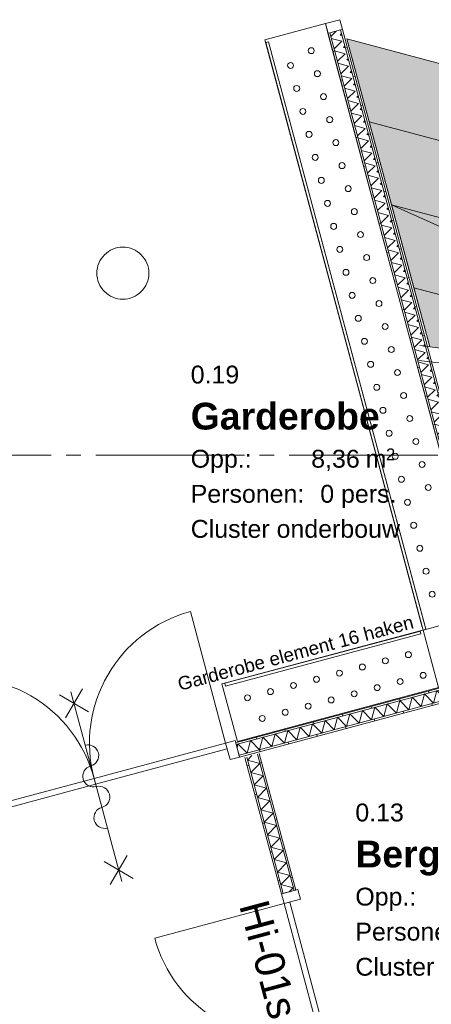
# Model space of a CAD drawing. Header units: millimetres. Extents: x 10 to 584, y 10 to 831.
# Tile 19 of 79: x 193 to 221, y 402 to 468. Entities that reach past the tile are written whole.
import ezdxf
from ezdxf.xclip import XClip

# ---------------------------------------------------------------- set-up
doc = ezdxf.new("R2010")
doc.units = ezdxf.units.MM
doc.header["$MEASUREMENT"] = 0
doc.header["$XCLIPFRAME"] = 0
for name, pattern in [('B0204', [13, 10, -1, 1, -1]), ('B0701', [2.3412, 1.56, -0.7812]), ('Wipeout_Contour', [1000, 0, -1000])]:
    doc.linetypes.add(name, pattern=pattern)
for name, color, linetype in [('22 NC Binnenwanden', 7, 'Continuous'), ('22 NC Binnenwanden Afdek-arcering', 7, 'Continuous'), ('22 NC Binnenwanden Deuren', 7, 'Continuous'), ('22 NC Binnenwanden Deurlabels', 7, 'Continuous'), ('22 NC Binnenwanden Doorsnede-arcering', 7, 'Continuous'), ('22 NC Binnenwanden Laagscheidingslijnen', 7, 'Continuous'), ('22 NC Binnenwanden Ramen', 7, 'Continuous'), ('24 Trappen', 7, 'Continuous'), ('24 Trappen Afdek-arcering', 7, 'Continuous'), ('28 Draagconstructies', 7, 'Continuous'), ('73 Keuken', 7, 'Continuous'), ('73 Keuken Ramen', 7, 'Continuous'), ('82 Interieur', 7, 'Continuous'), ('82 Interieur Afdek-arcering', 7, 'Continuous'), ('A Stramien', 7, 'Continuous'), ('Z Ruimtefuncties', 7, 'Continuous')]:
    doc.layers.add(name, color=color, linetype=linetype)
doc.styles.add('GENERATED_STYLE_1', font='txt')
doc.styles.add('GENERATED_STYLE_2', font='txt')
pattern_1 = [(15, (217.5677, 452.8075), (-0.51764, 1.93185), [])]
pattern_2 = [(15, (78, 259.1879), (-0.517638, 1.931852), [])]
pattern_3 = [(105, (78, 259.1879), (1.931852, 0.517638), [])]
pattern_4 = [(105, (78, 259.1879), (1.931852, 0.517638), [])]

# ---------------------------------------------------------------- blocks, each defined once
blk = doc.blocks.new('*X334')
at = {"layer": '22 NC Binnenwanden Doorsnede-arcering', "color": 7, "linetype": 'Continuous', "lineweight": 0}
for p, q in [((214.165, 467.706), (213.802, 467.343)), ((214.527, 467.537), (214.427, 467.438)), ((214.563, 467.401), (214.427, 467.438)), ((214.539, 467.019), (213.839, 467.207)), ((214.539, 467.019), (214.026, 466.506)), ((214.751, 466.701), (214.651, 466.601)), ((214.764, 466.183), (214.063, 466.371)), ((214.764, 466.183), (214.251, 465.67)), ((214.787, 466.565), (214.651, 466.601)), ((214.988, 465.346), (214.287, 465.534)), ((214.988, 465.346), (214.475, 464.833)), ((214.975, 465.864), (214.876, 465.765)), ((215.011, 465.728), (214.876, 465.765)), ((215.212, 464.51), (214.511, 464.698)), ((215.199, 465.028), (215.1, 464.928)), ((215.236, 464.892), (215.1, 464.928)), ((215.212, 464.51), (214.699, 463.997)), ((215.423, 464.191), (215.324, 464.092)), ((215.46, 464.055), (215.324, 464.092)), ((215.436, 463.673), (214.735, 463.861)), ((215.436, 463.673), (214.923, 463.16)), ((215.647, 463.355), (215.548, 463.255)), ((215.66, 462.837), (214.959, 463.025)), ((215.66, 462.837), (215.147, 462.324)), ((215.684, 463.219), (215.548, 463.255)), ((215.884, 462), (215.184, 462.188)), ((215.884, 462), (215.371, 461.487)), ((215.872, 462.518), (215.772, 462.419)), ((215.908, 462.382), (215.772, 462.419)), ((216.108, 461.164), (215.408, 461.352)), ((216.096, 461.681), (215.996, 461.582)), ((216.132, 461.546), (215.996, 461.582)), ((216.108, 461.164), (215.595, 460.651)), ((216.32, 460.845), (216.22, 460.746)), ((216.356, 460.709), (216.22, 460.746)), ((216.333, 460.327), (215.632, 460.515)), ((216.333, 460.327), (215.82, 459.814)), ((216.544, 460.008), (216.445, 459.909)), ((216.557, 459.491), (215.856, 459.679)), ((216.557, 459.491), (216.044, 458.978)), ((216.58, 459.873), (216.445, 459.909)), ((216.781, 458.654), (216.08, 458.842)), ((216.768, 459.172), (216.669, 459.073)), ((216.805, 459.036), (216.669, 459.073)), ((216.781, 458.654), (216.268, 458.141)), ((217.005, 457.818), (216.304, 458.006)), ((216.992, 458.335), (216.893, 458.236)), ((217.029, 458.2), (216.893, 458.236)), ((217.005, 457.818), (216.492, 457.305)), ((217.216, 457.499), (217.117, 457.4)), ((217.253, 457.363), (217.117, 457.4)), ((217.229, 456.981), (216.528, 457.169)), ((217.229, 456.981), (216.716, 456.468)), ((217.453, 456.145), (216.753, 456.332)), ((217.453, 456.145), (216.94, 455.632)), ((217.441, 456.662), (217.341, 456.563)), ((217.477, 456.527), (217.341, 456.563)), ((217.677, 455.308), (216.977, 455.496)), ((217.665, 455.826), (217.565, 455.726)), ((217.701, 455.69), (217.565, 455.726)), ((217.677, 455.308), (217.164, 454.795)), ((217.889, 454.989), (217.79, 454.89)), ((217.925, 454.854), (217.79, 454.89)), ((217.902, 454.472), (217.201, 454.659)), ((217.902, 454.472), (217.389, 453.959)), ((218.113, 454.153), (218.014, 454.053)), ((218.149, 454.017), (218.014, 454.053)), ((218.126, 453.635), (217.425, 453.823)), ((218.126, 453.635), (217.613, 453.122)), ((218.35, 452.799), (217.649, 452.986)), ((218.35, 452.799), (217.837, 452.286)), ((218.337, 453.316), (218.238, 453.217)), ((218.374, 453.181), (218.238, 453.217)), ((218.574, 451.962), (217.873, 452.15)), ((218.561, 452.48), (218.462, 452.38)), ((218.598, 452.344), (218.462, 452.38)), ((218.574, 451.962), (218.061, 451.449)), ((218.785, 451.643), (218.686, 451.544)), ((218.822, 451.508), (218.686, 451.544)), ((218.798, 451.126), (218.097, 451.313)), ((218.798, 451.126), (218.285, 450.613)), ((219.01, 450.807), (218.91, 450.707)), ((219.022, 450.289), (218.322, 450.477)), ((219.022, 450.289), (218.509, 449.776)), ((219.046, 450.671), (218.91, 450.707)), ((219.246, 449.453), (218.546, 449.64)), ((219.246, 449.453), (218.733, 448.94)), ((219.234, 449.97), (219.134, 449.871)), ((219.27, 449.834), (219.134, 449.871)), ((219.471, 448.616), (218.77, 448.804)), ((219.458, 449.134), (219.359, 449.034)), ((219.494, 448.998), (219.359, 449.034)), ((219.471, 448.616), (218.958, 448.103)), ((219.682, 448.297), (219.583, 448.198)), ((219.718, 448.161), (219.583, 448.198)), ((219.695, 447.78), (218.994, 447.967)), ((219.695, 447.78), (219.182, 447.267)), ((219.906, 447.461), (219.807, 447.361)), ((219.919, 446.943), (219.218, 447.131)), ((219.919, 446.943), (219.406, 446.43)), ((219.943, 447.325), (219.807, 447.361)), ((220.143, 446.107), (219.442, 446.294)), ((220.143, 446.107), (219.63, 445.594)), ((220.13, 446.624), (220.031, 446.525)), ((220.167, 446.488), (220.031, 446.525)), ((220.367, 445.27), (219.666, 445.458)), ((220.354, 445.788), (220.255, 445.688)), ((220.391, 445.652), (220.255, 445.688)), ((220.367, 445.27), (219.854, 444.757)), ((220.579, 444.951), (220.479, 444.852)), ((220.615, 444.815), (220.479, 444.852)), ((220.591, 444.434), (219.891, 444.621)), ((220.591, 444.434), (220.078, 443.921)), ((220.803, 444.115), (220.703, 444.015)), ((220.815, 443.597), (220.115, 443.785)), ((220.815, 443.597), (220.302, 443.084)), ((220.839, 443.979), (220.703, 444.015)), ((221.04, 442.76), (220.339, 442.948)), ((221.027, 443.278), (220.928, 443.179)), ((221.063, 443.142), (220.928, 443.179)), ((221.04, 442.76), (220.527, 442.247)), ((221.251, 442.442), (221.152, 442.342)), ((221.287, 442.306), (221.152, 442.342)), ((221.264, 441.924), (220.563, 442.112)), ((221.264, 441.924), (220.751, 441.411)), ((221.475, 441.605), (221.376, 441.506)), ((221.512, 441.469), (221.376, 441.506)), ((221.488, 441.087), (220.787, 441.275)), ((221.488, 441.087), (220.975, 440.574)), ((221.712, 440.251), (221.011, 440.439)), ((221.712, 440.251), (221.199, 439.738)), ((221.699, 440.769), (221.6, 440.669)), ((221.736, 440.633), (221.6, 440.669)), ((221.936, 439.414), (221.235, 439.602)), ((221.923, 439.932), (221.824, 439.833)), ((221.96, 439.796), (221.824, 439.833)), ((221.936, 439.414), (221.423, 438.901)), ((222.148, 439.096), (222.048, 438.996)), ((222.184, 438.96), (222.048, 438.996)), ((222.16, 438.578), (221.46, 438.766)), ((222.16, 438.578), (221.647, 438.065)), ((222.372, 438.259), (222.272, 438.16)), ((222.408, 438.123), (222.272, 438.16)), ((222.384, 437.741), (221.684, 437.929)), ((222.384, 437.741), (221.871, 437.228)), ((222.609, 436.905), (221.908, 437.093)), ((222.609, 436.905), (222.096, 436.392)), ((222.596, 437.423), (222.497, 437.323)), ((222.632, 437.287), (222.497, 437.323)), ((222.833, 436.068), (222.132, 436.256)), ((222.82, 436.586), (222.721, 436.487)), ((222.856, 436.45), (222.721, 436.487)), ((222.833, 436.068), (222.813, 436.048))]:
    blk.add_line(p, q, dxfattribs=at)
blk = doc.blocks.new('*X412')
at = {"layer": '22 NC Binnenwanden Doorsnede-arcering', "color": 7, "linetype": 'Continuous', "lineweight": 0}
for p, q in [((208.201, 418.699), (208.501, 418.998)), ((208.201, 418.699), (209.038, 418.475)), ((208.426, 417.863), (209.038, 418.475)), ((208.426, 417.863), (209.262, 417.639)), ((208.65, 417.026), (209.262, 417.639)), ((208.65, 417.026), (209.486, 416.802)), ((208.874, 416.19), (209.486, 416.802)), ((208.874, 416.19), (209.71, 415.966)), ((209.098, 415.353), (209.71, 415.966)), ((209.098, 415.353), (209.934, 415.129)), ((209.322, 414.517), (209.934, 415.129)), ((209.322, 414.517), (210.159, 414.293)), ((209.546, 413.68), (210.159, 414.293)), ((209.546, 413.68), (210.383, 413.456)), ((209.77, 412.844), (210.383, 413.456)), ((209.77, 412.844), (210.607, 412.619)), ((209.995, 412.007), (210.607, 412.619)), ((209.995, 412.007), (210.831, 411.783)), ((210.219, 411.171), (210.831, 411.783)), ((210.219, 411.171), (211.055, 410.946)), ((210.443, 410.334), (211.055, 410.946)), ((210.443, 410.334), (211.279, 410.11)), ((211.009, 409.839), (211.279, 410.11))]:
    blk.add_line(p, q, dxfattribs=at)
blk = doc.blocks.new('*X425')
at = {"layer": '22 NC Binnenwanden Doorsnede-arcering', "color": 7, "linetype": 'Continuous', "lineweight": 0}
for p, q in [((224.066, 423.427), (224.29, 424.263)), ((224.903, 423.651), (224.29, 424.263)), ((224.903, 423.651), (225.127, 424.488)), ((225.739, 423.875), (225.127, 424.488)), ((221.557, 422.754), (221.781, 423.591)), ((222.393, 422.979), (221.781, 423.591)), ((222.393, 422.979), (222.617, 423.815)), ((223.23, 423.203), (222.617, 423.815)), ((223.23, 423.203), (223.454, 424.039)), ((224.066, 423.427), (223.454, 424.039)), ((225.739, 423.875), (225.798, 424.093)), ((219.884, 422.306), (220.108, 423.143)), ((220.72, 422.53), (220.108, 423.143)), ((220.72, 422.53), (220.944, 423.367)), ((221.557, 422.754), (220.944, 423.367)), ((217.374, 421.634), (217.598, 422.47)), ((218.211, 421.858), (217.598, 422.47)), ((218.211, 421.858), (218.435, 422.694)), ((219.047, 422.082), (218.435, 422.694)), ((219.047, 422.082), (219.271, 422.919)), ((219.884, 422.306), (219.271, 422.919)), ((214.865, 420.961), (215.089, 421.798)), ((215.701, 421.185), (215.089, 421.798)), ((215.701, 421.185), (215.925, 422.022)), ((216.538, 421.41), (215.925, 422.022)), ((216.538, 421.41), (216.762, 422.246)), ((217.374, 421.634), (216.762, 422.246)), ((212.355, 420.289), (212.579, 421.125)), ((213.192, 420.513), (212.579, 421.125)), ((213.192, 420.513), (213.416, 421.35)), ((214.028, 420.737), (213.416, 421.35)), ((214.028, 420.737), (214.252, 421.574)), ((214.865, 420.961), (214.252, 421.574)), ((209.845, 419.616), (210.07, 420.453)), ((210.682, 419.841), (210.07, 420.453)), ((210.682, 419.841), (210.906, 420.677)), ((211.519, 420.065), (210.906, 420.677)), ((211.519, 420.065), (211.743, 420.901)), ((212.355, 420.289), (211.743, 420.901)), ((208.172, 419.168), (208.397, 420.005)), ((209.009, 419.392), (208.397, 420.005)), ((209.009, 419.392), (209.233, 420.229)), ((209.845, 419.616), (209.233, 420.229)), ((208.172, 419.168), (207.872, 419.468))]:
    blk.add_line(p, q, dxfattribs=at)
blk = doc.blocks.new('*X450')
at = {"layer": '22 NC Binnenwanden Doorsnede-arcering', "color": 7, "linetype": 'Continuous', "lineweight": 0}
for p in [(207.499, 419.551), (207.872, 419.468)]:
    blk.add_line(p, (207.56, 419.781), dxfattribs=at)
blk = doc.blocks.new('Drawing_2_2', base_point=(78, 259.188))
at = {"layer": '22 NC Binnenwanden Doorsnede-arcering', "linetype": 'Continuous', "lineweight": 0, "true_color": 0x000000}
h = blk.add_hatch(dxfattribs=at)
h.set_pattern_fill('930_Lijnen_vert_200_0002', color=18, style=0, pattern_type=2)
h.set_pattern_definition(pattern_3)
h.paths.add_polyline_path([(207.773, 419.838), (225.654, 424.629), (225.622, 424.75), (207.741, 419.958)])
h = blk.add_hatch(dxfattribs=at)
h.set_pattern_fill('930_Lijnen_vert_200_0002', color=18, style=0, pattern_type=2)
h.set_pattern_definition(pattern_3)
h.paths.add_polyline_path([(208, 418.993), (225.88, 423.784), (225.848, 423.904), (207.968, 419.113)])
h = blk.add_hatch(dxfattribs=at)
h.set_pattern_fill('930_Lijnen_vert_200_0002', color=18, style=0, pattern_type=2)
h.set_pattern_definition(pattern_4)
h.paths.add_polyline_path([(207.413, 419.871), (207.445, 419.75), (207.773, 419.838), (207.741, 419.958)])
h = blk.add_hatch(dxfattribs=at)
h.set_pattern_fill('930_Lijnen_vert_200_0002', color=18, style=0, pattern_type=2)
h.set_pattern_definition(pattern_4)
h.paths.add_polyline_path([(207.968, 419.113), (207.64, 419.025), (207.672, 418.905), (208, 418.993)])
h = blk.add_hatch(dxfattribs=at)
h.set_pattern_fill('930_Lijnen_vert_200_0002', color=18, style=0, pattern_type=2)
h.set_pattern_definition(pattern_2)
h.paths.add_polyline_path([(208.871, 419.098), (211.329, 409.925), (211.45, 409.958), (208.992, 419.13)])
h = blk.add_hatch(dxfattribs=at)
h.set_pattern_fill('930_Lijnen_vert_200_0002', color=18, style=0, pattern_type=2)
h.set_pattern_definition(pattern_2)
h.paths.add_polyline_path([(208.026, 418.871), (210.484, 409.699), (210.604, 409.731), (208.147, 418.904)])
at = {"layer": '22 NC Binnenwanden', "color": 1, "linetype": 'Continuous', "lineweight": 0}
for p, q in [((207.445, 419.75), (207.413, 419.871)), ((207.64, 419.025), (207.445, 419.75)), ((207.672, 418.905), (207.64, 419.025)), ((210.484, 409.699), (210.604, 409.731)), ((210.604, 409.731), (211.329, 409.925)), ((211.329, 409.925), (211.45, 409.958))]:
    blk.add_line(p, q, dxfattribs=at)
at = {"layer": '22 NC Binnenwanden', "color": 1, "linetype": 'Continuous', "lineweight": 0, "flags": 128}
for points in [[(225.622, 424.75), (207.741, 419.958)], [(208, 418.993), (225.88, 423.784)], [(207.741, 419.958), (207.413, 419.871)], [(207.672, 418.905), (208, 418.993)], [(211.45, 409.958), (208.992, 419.13)], [(208.026, 418.871), (210.484, 409.699)]]:
    blk.add_lwpolyline(points, dxfattribs=at)
at = {"layer": '22 NC Binnenwanden Deuren', "color": 1, "linetype": 'Continuous', "lineweight": 0}
for p, q in [((197.513, 421.949), (195.553, 423.08)), ((195.967, 421.535), (197.099, 423.494)), ((199.742, 410.537), (196.326, 423.287)), ((197.887, 417.463), (206.73, 419.832)), ((207.377, 420.006), (206.73, 419.832)), ((206.73, 419.832), (207.025, 418.731)), ((206.73, 419.832), (206.833, 419.446)), ((207.672, 418.905), (207.377, 420.006)), ((207.445, 419.75), (207.413, 419.871)), ((207.445, 419.75), (207.413, 419.871)), ((207.64, 419.025), (207.445, 419.75)), ((207.64, 419.025), (207.445, 419.75)), ((206.833, 419.446), (197.99, 417.077)), ((207.672, 418.905), (207.64, 419.025)), ((207.672, 418.905), (207.64, 419.025)), ((207.025, 418.731), (207.672, 418.905)), ((197.887, 417.463), (189.044, 415.093)), ((189.147, 414.707), (197.99, 417.077)), ((197.99, 417.077), (197.887, 417.463)), ((197.99, 417.077), (197.887, 417.463)), ((198.556, 411.876), (200.515, 410.744)), ((200.101, 412.29), (198.97, 410.33)), ((211.585, 409.994), (210.484, 409.699)), ((210.484, 409.699), (210.604, 409.731)), ((210.484, 409.699), (210.604, 409.731)), ((210.484, 409.699), (210.657, 409.052)), ((210.604, 409.731), (211.329, 409.925)), ((210.604, 409.731), (211.329, 409.925)), ((211.329, 409.925), (211.45, 409.958)), ((211.329, 409.925), (211.45, 409.958)), ((211.758, 409.347), (211.585, 409.994)), ((210.657, 409.052), (201.964, 406.722)), ((210.657, 409.052), (211.758, 409.347)), ((210.657, 409.052), (211.043, 409.155)), ((212.986, 400.358), (210.657, 409.052)), ((211.043, 409.155), (213.373, 400.462))]:
    blk.add_line(p, q, dxfattribs=at)
for centre, radius, start, end in [((206.73, 419.832), 9.155, 105, 195), ((189.044, 415.093), 9.155, 15, 105), ((197.475, 418.999), 0.72, 285, 105), ((197.848, 417.608), 0.72, 105, 285), ((198.221, 416.217), 0.72, 285, 105), ((198.593, 414.826), 0.72, 105, 285), ((210.657, 409.052), 9, 195, 285)]:
    blk.add_arc(centre, radius, start, end, dxfattribs=at)
at = {"layer": '22 NC Binnenwanden Laagscheidingslijnen', "color": 9, "linetype": 'Continuous', "lineweight": 0}
for p, q in [((207.773, 419.838), (225.654, 424.629)), ((207.968, 419.113), (225.848, 423.904)), ((207.445, 419.75), (207.773, 419.838)), ((207.64, 419.025), (207.968, 419.113)), ((208.871, 419.098), (211.329, 409.925)), ((208.147, 418.904), (210.604, 409.731))]:
    blk.add_line(p, q, dxfattribs=at)
at = {"layer": '28 Draagconstructies', "color": 3, "linetype": 'Continuous', "lineweight": 0, "flags": 128}
blk.add_lwpolyline([(198.07, 451.427, 0.414214), (199.82, 449.677, 0.414214), (201.57, 451.427, 0.414214), (199.82, 453.177, 0.414214)], format="xyb", close=True, dxfattribs=at)
at = {"layer": '82 Interieur', "color": 9, "linetype": 'Continuous', "lineweight": 0, "flags": 128}
blk.add_lwpolyline([(221.042, 423.577), (220.006, 427.441), (224.073, 428.53), (225.108, 424.667)], close=True, dxfattribs=at)
at = {"layer": '82 Interieur', "color": 94, "linetype": 'Continuous', "lineweight": 0}
for centre in [(208.201, 422.888), (213.831, 422.739), (212.285, 422.325), (209.194, 421.498), (210.74, 421.912)]:
    blk.add_circle(centre, 0.2, dxfattribs=at)
at = {"layer": '73 Keuken', "color": 4, "linetype": 'Continuous', "lineweight": 0}
for name in ['*X425', '*X450', '*X412']:
    blk.add_blockref(name, (0, 0), dxfattribs=at)
at = {"layer": '22 NC Binnenwanden Deurlabels', "color": 2, "linetype": 'Continuous', "lineweight": 0, "insert": (209.559, 409.451), "char_height": 2, "attachment_point": 1, "rotation": 285, "style": 'GENERATED_STYLE_1'}
blk.add_mtext('\\A1;{\\pql;\\fArial|b0|i0|c0|p38;Hi-01s}', dxfattribs=at)
at = {"layer": 'Z Ruimtefuncties', "color": 2, "linetype": 'Continuous', "lineweight": 0, "attachment_point": 1}
for s, insert, char_height, style in [('\\A1;{\\pql;\\pt0;\\fArial|b0|i0|c0|p38;0.19}', (204.383, 445.213), 1.2, 'GENERATED_STYLE_1'), ('\\A1;{\\pql;\\pt0;\\fArial|b0|i0|c0|p38;Opp.: }', (204.383, 439.555), 1.2, 'GENERATED_STYLE_1'), ('\\A1;{\\pql;\\pt0;\\fArial|b0|i0|c0|p38;0.13}', (215.454, 415.777), 1.2, 'GENERATED_STYLE_1'), ('\\A1;{\\pql;\\pt0;\\fArial|b1|i0|c0|p38;Berging}', (215.454, 413.283), 1.8, 'GENERATED_STYLE_2'), ('\\A1;{\\pql;\\pt0;\\fArial|b0|i0|c0|p38;Opp.: }', (215.454, 410.12), 1.2, 'GENERATED_STYLE_1'), ('\\A1;{\\pql;\\pt0;\\fArial|b0|i0|c0|p38;Personen: }', (215.454, 407.763), 1.2, 'GENERATED_STYLE_1'), ('\\A1;{\\pql;\\pt0;\\fArial|b0|i0|c0|p38;Cluster onderbouw}', (215.454, 405.406), 1.2, 'GENERATED_STYLE_1')]:
    blk.add_mtext(s, dxfattribs=dict(at, insert=insert, char_height=char_height, style=style))
at = {"color": 254, "linetype": 'Wipeout_Contour', "lineweight": 0, "ltscale": 2058.491675}
blk.add_wipeout([(214.407, 468.467), (213.441, 468.208), (213.615, 467.558), (214.581, 467.817)], dxfattribs=at).dxf.layer = '22 NC Binnenwanden Afdek-arcering'
at = {"layer": '22 NC Binnenwanden Doorsnede-arcering', "linetype": 'Continuous', "lineweight": 0, "true_color": 0x000000}
h = blk.add_hatch(dxfattribs=at)
h.set_pattern_fill('930_Lijnen_vert_200_0002', color=18, style=0, pattern_type=2)
h.set_pattern_definition(pattern_1)
h.paths.add_polyline_path([(213.736, 467.591), (213.615, 467.558), (222.109, 435.86), (222.23, 435.892)])
h = blk.add_hatch(dxfattribs=at)
h.set_pattern_fill('930_Lijnen_vert_200_0002', color=18, style=0, pattern_type=2)
h.set_pattern_definition(pattern_1)
h.paths.add_polyline_path([(214.46, 467.785), (222.954, 436.086), (223.075, 436.118), (214.581, 467.817)])
at = {"layer": '22 NC Binnenwanden Laagscheidingslijnen', "color": 9, "linetype": 'Continuous', "lineweight": 0}
for p, q in [((213.736, 467.591), (222.23, 435.892)), ((214.46, 467.785), (222.954, 436.086))]:
    blk.add_line(p, q, dxfattribs=at)
at = {"layer": '22 NC Binnenwanden Ramen', "color": 2, "linetype": 'Continuous', "lineweight": 0}
for p, q in [((214.407, 468.467), (213.441, 468.208)), ((213.615, 467.558), (213.441, 468.208)), ((214.581, 467.817), (214.407, 468.467))]:
    blk.add_line(p, q, dxfattribs=at)
at = {"layer": '22 NC Binnenwanden Ramen', "color": 1, "linetype": 'Continuous', "lineweight": 0}
for p, q in [((213.736, 467.591), (213.615, 467.558)), ((213.615, 467.558), (222.109, 435.86)), ((214.46, 467.785), (213.736, 467.591)), ((214.581, 467.817), (214.46, 467.785)), ((223.075, 436.118), (214.581, 467.817))]:
    blk.add_line(p, q, dxfattribs=at)
at = {"layer": '73 Keuken Ramen', "color": 4, "linetype": 'Continuous', "lineweight": 0}
blk.add_blockref('*X334', (0, 0), dxfattribs=at)
at = {"color": 254, "linetype": 'Wipeout_Contour', "lineweight": 0, "ltscale": 1985.513067}
blk.add_wipeout([(209.427, 466.925), (219.955, 427.634), (220.148, 427.686), (209.62, 466.977)], dxfattribs=at).dxf.layer = '82 Interieur Afdek-arcering'
at = {"layer": '82 Interieur', "color": 2, "linetype": 'Continuous', "lineweight": 0, "flags": 128}
for points in [[(209.62, 466.977), (209.427, 466.925)], [(209.427, 466.925), (219.955, 427.634)], [(220.148, 427.686), (209.62, 466.977)], [(219.955, 427.634), (220.148, 427.686)]]:
    blk.add_lwpolyline(points, dxfattribs=at)
at = {"color": 254, "linetype": 'Wipeout_Contour', "lineweight": 0, "ltscale": 1985.216914}
blk.add_wipeout([(209.427, 466.925), (220.006, 427.441), (220.2, 427.492), (209.62, 466.977)], dxfattribs=at).dxf.layer = '82 Interieur Afdek-arcering'
at = {"layer": '24 Trappen Afdek-arcering', "linetype": 'Continuous', "lineweight": 0, "true_color": 0xffffff}
for points in [[(214.879, 467.188), (220.455, 446.477), (283.046, 438.57), (285.634, 448.229)], [(285.634, 448.229), (214.879, 467.188), (216.381, 461.609), (284.34, 443.399)], [(284.34, 443.399), (216.381, 461.609), (217.883, 456.03), (283.046, 438.57)], [(283.046, 438.57), (217.883, 456.03), (219.385, 450.451), (246.495, 443.187)], [(219.385, 450.451), (220.455, 446.477), (246.495, 443.187)]]:
    blk.add_hatch(color=7, dxfattribs=at).paths.add_polyline_path(points)
at = {"layer": '24 Trappen', "color": 9, "linetype": 'Continuous', "lineweight": 0}
for p, q in [((214.879, 467.188), (220.455, 446.477)), ((285.634, 448.229), (214.879, 467.188)), ((214.879, 467.188), (216.381, 461.609)), ((285.634, 448.229), (214.879, 467.188)), ((216.381, 461.609), (284.34, 443.399)), ((216.381, 461.609), (217.883, 456.03)), ((284.34, 443.399), (216.381, 461.609)), ((217.883, 456.03), (283.046, 438.57)), ((217.883, 456.03), (219.385, 450.451)), ((283.046, 438.57), (217.883, 456.03)), ((217.883, 456.03), (246.495, 443.187)), ((219.385, 450.451), (246.495, 443.187)), ((219.385, 450.451), (220.455, 446.477)), ((246.495, 443.187), (219.385, 450.451))]:
    blk.add_line(p, q, dxfattribs=at)
at = {"layer": '24 Trappen', "color": 9, "linetype": 'B0701', "lineweight": 0}
for p, q in [((284.047, 438.443), (219.454, 446.603)), ((283.786, 437.468), (219.734, 445.56))]:
    blk.add_line(p, q, dxfattribs=at)
at = {"layer": '82 Interieur', "color": 2, "linetype": 'Continuous', "lineweight": 0, "flags": 128}
for points in [[(209.62, 466.977), (209.427, 466.925)], [(209.427, 466.925), (220.006, 427.441)], [(220.2, 427.492), (209.62, 466.977)], [(220.006, 427.441), (220.2, 427.492)]]:
    blk.add_lwpolyline(points, dxfattribs=at)
at = {"layer": '82 Interieur', "color": 94, "linetype": 'Continuous', "lineweight": 0}
for centre in [(212.488, 466.386), (211.098, 465.392), (212.902, 464.84), (211.512, 463.847), (213.317, 463.295), (211.926, 462.301), (213.731, 461.749), (212.34, 460.756), (214.145, 460.204), (212.754, 459.21), (214.559, 458.658), (213.168, 457.665), (214.973, 457.113), (213.583, 456.119), (215.387, 455.567), (213.997, 454.574), (215.801, 454.022), (214.411, 453.028), (216.215, 452.476), (214.825, 451.483), (216.629, 450.931), (215.239, 449.937), (217.044, 449.385), (215.653, 448.392), (217.458, 447.84), (216.067, 446.847), (217.872, 446.294), (216.481, 445.301), (218.286, 444.749), (216.895, 443.756), (218.7, 443.203), (217.31, 442.21), (219.114, 441.658), (217.724, 440.665), (219.528, 440.112), (218.138, 439.119), (219.942, 438.567), (218.552, 437.574), (220.356, 437.021), (218.966, 436.028), (219.38, 434.483), (219.794, 432.937), (220.208, 431.392), (220.622, 429.846)]:
    blk.add_circle(centre, 0.2, dxfattribs=at)
at = {"layer": 'A Stramien', "color": 9, "linetype": 'B0204', "lineweight": 0}
blk.add_line((68, 439.188), (520.556, 439.188), dxfattribs=at)
at = {"layer": 'Z Ruimtefuncties', "color": 2, "linetype": 'Continuous', "lineweight": 0, "attachment_point": 1}
for s, insert, char_height, style in [('\\A1;{\\pql;\\pt0;\\fArial|b1|i0|c0|p38;Garderobe}', (204.383, 442.718), 1.8, 'GENERATED_STYLE_2'), ('\\A1;{\\pql;\\fArial|b0|i0|c0|p38;8,36}', (212.488, 439.555), 1.2, 'GENERATED_STYLE_1'), ('\\A1;{\\pql;\\fArial|b0|i0|c0|p38;2}', (217.513, 439.647), 0.8, 'GENERATED_STYLE_1'), ('\\A1;{\\pql;\\fArial|b0|i0|c0|p38; m}', (215.68, 439.555), 1.2, 'GENERATED_STYLE_1'), ('\\A1;{\\pql;\\pt0;\\fArial|b0|i0|c0|p38;Personen: }', (204.383, 437.198), 1.2, 'GENERATED_STYLE_1'), ('\\A1;{\\pql;\\pt0;\\fArial|b0|i0|c0|p38;0 pers.}', (213.095, 437.198), 1.2, 'GENERATED_STYLE_1'), ('\\A1;{\\pql;\\pt0;\\fArial|b0|i0|c0|p38;Cluster onderbouw}', (204.383, 434.841), 1.2, 'GENERATED_STYLE_1')]:
    blk.add_mtext(s, dxfattribs=dict(at, insert=insert, char_height=char_height, style=style))
at = {"color": 254, "linetype": 'Wipeout_Contour', "lineweight": 0, "ltscale": 1904.051988}
blk.add_wipeout([(219.813, 427.389), (206.677, 423.869), (206.728, 423.676), (219.865, 427.196)], dxfattribs=at).dxf.layer = '82 Interieur Afdek-arcering'
at = {"layer": '82 Interieur', "color": 2, "linetype": 'Continuous', "lineweight": 0, "flags": 128}
for points in [[(219.813, 427.389), (206.677, 423.869)], [(206.728, 423.676), (219.865, 427.196)], [(219.865, 427.196), (219.813, 427.389)], [(206.677, 423.869), (206.728, 423.676)]]:
    blk.add_lwpolyline(points, dxfattribs=at)
at = {"color": 254, "linetype": 'Wipeout_Contour', "lineweight": 0, "ltscale": 1904.051988}
blk.add_wipeout([(219.813, 427.389), (206.677, 423.869), (206.728, 423.676), (219.865, 427.196)], dxfattribs=at).dxf.layer = '82 Interieur Afdek-arcering'
at = {"layer": '22 NC Binnenwanden Deuren', "color": 1, "linetype": 'Continuous', "lineweight": 0}
blk.add_line((206.73, 419.832), (204.36, 428.675), dxfattribs=at)
at = {"layer": '82 Interieur', "color": 1, "linetype": 'Continuous', "lineweight": 0, "flags": 128}
for points in [[(220.006, 427.441), (209.375, 467.119), (213.441, 468.208), (224.073, 428.53)], [(206.483, 423.817), (220.006, 427.441), (221.042, 423.577), (207.519, 419.954)]]:
    blk.add_lwpolyline(points, close=True, dxfattribs=at)
at = {"layer": '82 Interieur', "color": 2, "linetype": 'Continuous', "lineweight": 0, "flags": 128}
for points in [[(219.813, 427.389), (206.677, 423.869)], [(206.728, 423.676), (219.865, 427.196)], [(219.865, 427.196), (219.813, 427.389)], [(206.677, 423.869), (206.728, 423.676)]]:
    blk.add_lwpolyline(points, dxfattribs=at)
at = {"layer": '82 Interieur', "color": 94, "linetype": 'Continuous', "lineweight": 0}
for centre in [(217.474, 425.371), (219.02, 425.784), (215.929, 424.957), (212.838, 424.13), (214.383, 424.543), (220.013, 424.394), (211.292, 423.716), (216.922, 423.567), (218.468, 423.98), (209.746, 423.302), (215.376, 423.153)]:
    blk.add_circle(centre, 0.2, dxfattribs=at)
at = {"layer": '82 Interieur', "color": 2, "linetype": 'Continuous', "lineweight": 0, "insert": (203.654, 423.335), "char_height": 0.9, "attachment_point": 7, "rotation": 15, "style": 'GENERATED_STYLE_1'}
blk.add_mtext('\\A1;{\\pql;\\fArial|b0|i0|c0|p38;Garderobe element 1\\fArial|b0|i0|c0|p38;6\\fArial|b0|i0|c0|p38; haken}', dxfattribs=at)

msp = doc.modelspace()

# ---------------------------------------------------------------- block references
at = {"color": 4, "linetype": 'Continuous', "lineweight": 0}
ref = msp.add_blockref('Drawing_2_2', (78, 259.188), dxfattribs=at)
XClip(ref).set_block_clipping_path([(30, 141.736842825), (586.5626696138, 806.4087291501)])

doc.saveas('drawing.dxf')
